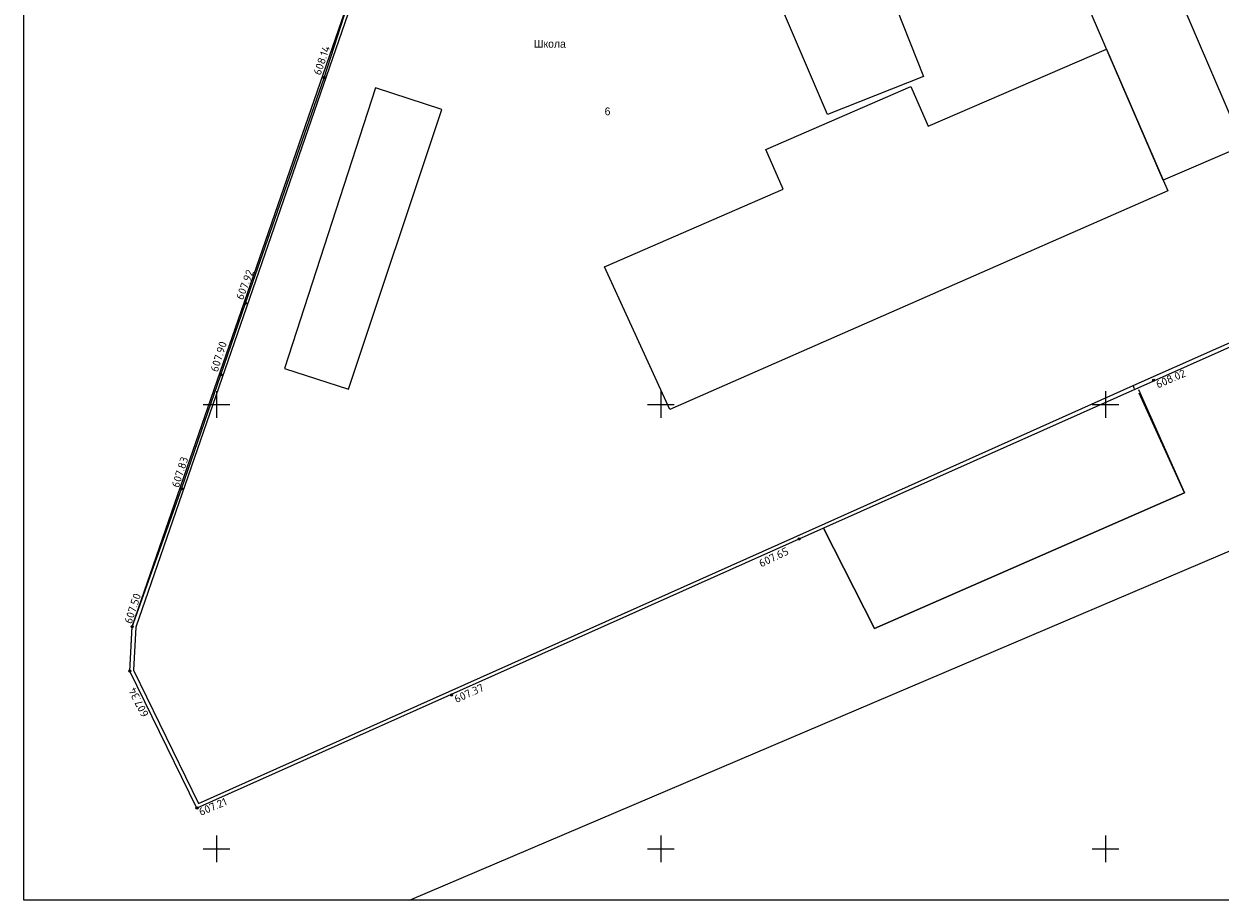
# Model space of a CAD drawing. Header units: metres. Extents: x 550378 to 551400, y 4595394 to 4596257.
# Tile 1 of 43: x 550378 to 550513, y 4595394 to 4595493. Entities that reach past the tile are written whole.
import ezdxf

# ---------------------------------------------------------------- set-up
doc = ezdxf.new("R2010")
doc.units = ezdxf.units.M
doc.header["$PDMODE"] = 32
doc.header["$PDSIZE"] = 0.25
for name, color, linetype in [('(001) Сетка', 92, 'Continuous'), ('(003) Пункты', 7, 'Continuous'), ('(007) Здания', 7, 'Continuous'), ('kanal', 7, 'Continuous')]:
    doc.layers.add(name, color=color, linetype=linetype)
doc.styles.add('P-131', font='txt')
doc.styles.get("Standard").update_dxf_attribs({"font": 'simplex.shx'})
doc.linetypes.add('ОГРАДА_ГЛИН', pattern='A,4,["|",Standard,S=0.8,R=0,X=0,Y=-0.8],0.5,["|",Standard,S=0.8,R=0,X=0,Y=-0.8],3.5', length=8)

msp = doc.modelspace()

# ---------------------------------------------------------------- linework, layer by layer
at = {"layer": '(001) Сетка'}
for p, q in [((550399.85, 4595451.5), (550399.85, 4595448.5)), ((550449.85, 4595451.5), (550449.85, 4595448.5)), ((550499.85, 4595451.5), (550499.85, 4595448.5)), ((550398.35, 4595450), (550401.35, 4595450)), ((550448.35, 4595450), (550451.35, 4595450)), ((550498.35, 4595450), (550501.35, 4595450)), ((550399.85, 4595401.5), (550399.85, 4595398.5)), ((550449.85, 4595401.5), (550449.85, 4595398.5)), ((550499.85, 4595401.5), (550499.85, 4595398.5)), ((550398.35, 4595400), (550401.35, 4595400)), ((550448.35, 4595400), (550451.35, 4595400)), ((550498.35, 4595400), (550501.35, 4595400))]:
    msp.add_line(p, q, dxfattribs=at)
at = {"layer": '(003) Пункты', "color": 7}
for p in [(550411.96, 4595486.79, 608.14), (550403.11, 4595461.42, 607.92), (550400.32, 4595453.37, 607.9), (550505.29, 4595452.75, 608.02), (550395.92, 4595440.52, 607.83), (550465.4, 4595434.89, 607.65), (550390.36, 4595425, 607.5), (550390.1, 4595420.02, 607.34), (550426.28, 4595417.33, 607.37), (550397.65, 4595404.6, 607.21)]:
    msp.add_point(p, dxfattribs=at)
at = {"layer": '(007) Здания', "flags": 128}
for points in [[(550503.59, 4595451.72), (550508.76, 4595440.07), (550473.87, 4595424.81), (550468.12, 4595436.11), (550397.65, 4595404.6), (550390.1, 4595420.02), (550390.36, 4595425.02), (550415.31, 4595497.17), (550429.66, 4595539.09), (550448.93, 4595562.77), (550448.64, 4595563.01), (550446.81, 4595564.28), (550452.42, 4595571.86), (550495.28, 4595543.24), (550519.96, 4595527.47)], [(550481.46, 4595532.95), (550490.65, 4595536.68), (550515.33, 4595479.12), (550506.35, 4595475.27), (550481.46, 4595532.95)], [(550546.17, 4595470.89), (550468.12, 4595436.11), (550473.87, 4595424.81), (550508.76, 4595440.07), (550503.65, 4595451.29)]]:
    msp.add_lwpolyline(points, dxfattribs=at)
at = {"layer": '(007) Здания', "linetype": 'ОГРАДА_ГЛИН', "ltscale": 0.4, "flags": 128}
msp.add_lwpolyline([(550503.13, 4595451.78), (550502.96, 4595452.15), (550545.85, 4595471.18), (550547.16, 4595475.04), (550529.16, 4595515.72), (550526.43, 4595515.5), (550523.57, 4595519.35), (550524.62, 4595521.38), (550519.69, 4595527.17), (550495.06, 4595542.9), (550452.52, 4595571.32), (550447.38, 4595564.37), (550448.88, 4595563.33), (550449.5, 4595562.83), (550430.02, 4595538.89), (550415.69, 4595497.04), (550390.76, 4595424.94), (550390.51, 4595420.1), (550397.84, 4595405.12), (550468.31, 4595436.63), (550502.96, 4595452.15)], dxfattribs=at)
at = {"layer": '(007) Здания', "linetype": 'ByBlock'}
for points in [[(550400.32, 4595453.37), (550403.11, 4595461.42), (550411.96, 4595486.79), (550415.31, 4595497.17), (550423.89, 4595522.36), (550429.66, 4595539.08), (550436.17, 4595547.25), (550435.86, 4595546.87), (550444.54, 4595557.33), (550448.95, 4595562.79), (550446.81, 4595564.28), (550449.37, 4595567.62)], [(550390.1, 4595420.02), (550390.36, 4595425), (550395.92, 4595440.52), (550400.32, 4595453.37), (550403.11, 4595461.42), (550411.96, 4595486.79), (550415.31, 4595497.17), (550423.89, 4595522.36), (550429.66, 4595539.08)]]:
    msp.add_lwpolyline(points, dxfattribs=at)
at = {"layer": '(007) Здания', "flags": 128}
for points in [[(550459.04, 4595505), (550470.45, 4595509.5), (550479.37, 4595486.92), (550468.59, 4595482.67)], [(550443.51, 4595465.51), (550463.6, 4595474.25), (550461.65, 4595478.73), (550477.95, 4595485.82), (550479.9, 4595481.34), (550499.99, 4595490.01), (550506.86, 4595474.08), (550450.86, 4595449.47)], [(550425.18, 4595483.23), (550417.74, 4595485.65), (550407.49, 4595454.08), (550414.68, 4595451.75)]]:
    msp.add_lwpolyline(points, close=True, dxfattribs=at)
msp.add_lwpolyline([(550378.18, 4595734.75), (551146.19, 4595734.75), (551146.19, 4595394.24), (550378.18, 4595394.24)], close=True)
at = {"layer": 'kanal', "color": 5, "flags": 128}
msp.add_lwpolyline([(550421.55, 4595394.24), (550733.66, 4595527.21), (550969.3, 4595628.29), (551011.03, 4595649.67)], dxfattribs=at)

# ---------------------------------------------------------------- texts
at = {"layer": '(003) Пункты', "color": 7}
for s, rotation, p in [('608.14', 71.0212, (550411.55, 4595487, 608.14)), ('607.92', 69.0853, (550402.82, 4595461.71, 607.92)), ('607.90', 72.4537, (550399.98, 4595453.6, 607.9)), ('608.02', 23.5793, (550505.77, 4595451.81, 608.02)), ('607.83', 72.0212, (550395.6, 4595440.58, 607.83)), ('607.65', 25.6426, (550461.13, 4595431.67, 607.65)), ('607.50', 71.8758, (550390.29, 4595425.26, 607.5)), ('607.34', 116.576, (550392.25, 4595415.11, 607.34)), ('607.37', 24.1621, (550426.84, 4595416.4, 607.37)), ('607.21', 23.0156, (550398.09, 4595403.7, 607.21))]:
    msp.add_text(s, height=0.88, rotation=rotation, dxfattribs=at).set_placement(p)
at = {"layer": '(007) Здания', "style": 'P-131'}
for s, p in [('Школа ', (550435.56, 4595490.17)), ('6', (550443.51, 4595482.57))]:
    msp.add_text(s, height=0.88, dxfattribs=at).set_placement(p)

doc.saveas('drawing.dxf')
